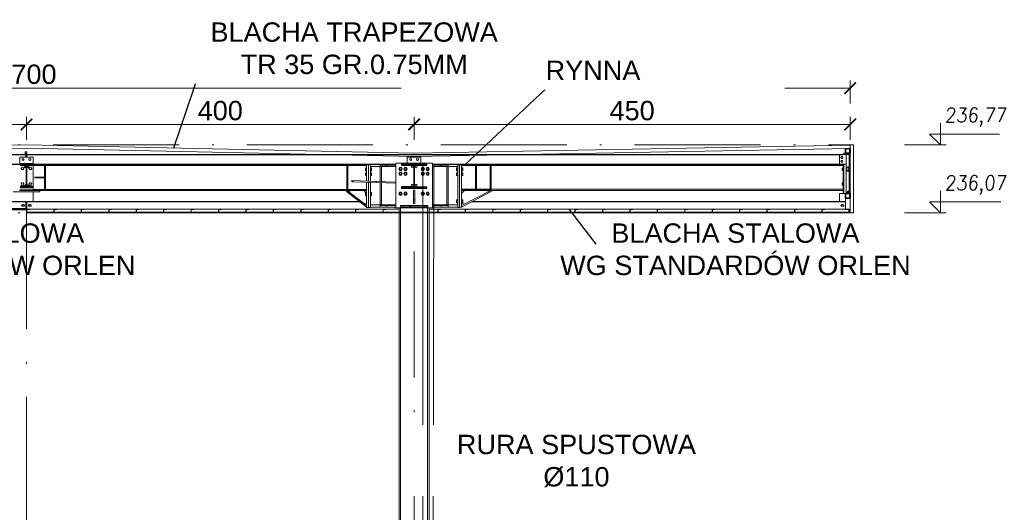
# Model space of a CAD drawing. Extents: x 256490 to 7565828, y -103950 to 5881792.
# Tile 86 of 99: x 267078 to 277238, y 10848 to 15935. Entities that reach past the tile are written whole.
import ezdxf

# ---------------------------------------------------------------- set-up
doc = ezdxf.new("R2010")
doc.units = 0
doc.header["$MEASUREMENT"] = 0
doc.linetypes.add('DASHDOT', pattern=[20, 13, -3.4, 0.2, -3.4])
for name, color, linetype in [('100_rzut_okna', 1, 'Continuous'), ('TB_CIENKA', 5, 'Continuous'), ('xxOś 2_rysunek_Widok ogólny_Dimension_', 7, 'Continuous')]:
    doc.layers.add(name, color=color, linetype=linetype)
for name, color, linetype, lineweight in [('BK_0.13', 4, 'Continuous', 9), ('BK_Opisy', 31, 'Continuous', 20), ('CZ-CI', 142, 'Continuous', 9), ('CZ-GR', 14, 'Continuous', 30), ('elementy wyposażenia', 95, 'Continuous', 15), ('linii', 7, 'Continuous', 15), ('LINII OPIS', 7, 'Continuous', 9), ('OSIE', 7, 'Continuous', 5)]:
    doc.layers.add(name, color=color, linetype=linetype, lineweight=lineweight)
doc.layers.add('wymiary', color=7, linetype='Continuous', lineweight=5, true_color=0x7f7f7f)
doc.styles.add('ARIAL', font='arial.ttf')
doc.styles.add('RBCS_dim1', font='simplex.shx', dxfattribs={"width": 0.9, "oblique": 5, "height": 3})
doc.dimstyles.new('mosstowy 1-100', dxfattribs={"dimscale": 20, "dimtxt": 10, "dimasz": 6, "dimexe": 4, "dimexo": 4, "dimgap": 2, "dimtad": 1, "dimdec": 0, "dimlfac": 0.1, "dimtxsty": 'ARIAL', "dimblk": 'ARCHTICK', "dimcen": 4, "dimclrd": 256, "dimclre": 256, "dimclrt": 7, "dimadec": 0, "dimazin": 0, "dimtfac": 1, "dimtdec": 0, "dimtmove": 1, "dimatfit": 3, "dimfxl": 8, "dimfxlon": 1, "dimlwd": -1, "dimlwe": 9, "dimarcsym": 0})

# ---------------------------------------------------------------- blocks, each defined once
blk = doc.blocks.new('_ArchTick')
at = {"layer": '100_rzut_okna', "color": 0, "linetype": 'Continuous', "const_width": 0.15}
blk.add_lwpolyline([(-0.5, -0.5), (0.5, 0.5)], dxfattribs=at)
blk = doc.blocks.new('*D579')
at = {"layer": 'Defpoints', "color": 0}
for p in [(267148, 14853), (263148, 14721), (267148, 12469)]:
    blk.add_point(p, dxfattribs=at)
at = {"layer": 'wymiary', "lineweight": 9}
for p, q in [((263148, 14801), (263148, 14933)), ((267148, 14693), (267148, 14933))]:
    blk.add_line(p, q, dxfattribs=at)
at = {"layer": 'wymiary'}
blk.add_line((263148, 14853), (267148, 14853), dxfattribs=at)
at = {"layer": 'wymiary', "xscale": 120, "yscale": 120, "zscale": 120, "rotation": 180}
blk.add_blockref('_ArchTick', (263148, 14853), dxfattribs=at)
at = {"layer": 'wymiary', "xscale": 120, "yscale": 120, "zscale": 120}
blk.add_blockref('_ArchTick', (267148, 14853), dxfattribs=at)
at = {"layer": 'wymiary', "color": 7, "insert": (265148, 14995), "char_height": 200, "attachment_point": 5, "style": 'ARIAL'}
blk.add_mtext('400', dxfattribs=at)
blk = doc.blocks.new('*D580')
at = {"layer": 'Defpoints', "color": 0}
for p in [(258648, 15228), (258648, 14777), (275648, 12221)]:
    blk.add_point(p, dxfattribs=at)
at = {"layer": 'wymiary', "lineweight": 9}
for p, q in [((258648, 15068), (258648, 15308)), ((275648, 15068), (275648, 15308))]:
    blk.add_line(p, q, dxfattribs=at)
at = {"layer": 'wymiary'}
blk.add_line((275648, 15228), (258648, 15228), dxfattribs=at)
at = {"layer": 'wymiary', "xscale": 120, "yscale": 120, "zscale": 120, "rotation": 180}
blk.add_blockref('_ArchTick', (258648, 15228), dxfattribs=at)
at = {"layer": 'wymiary', "xscale": 120, "yscale": 120, "zscale": 120}
blk.add_blockref('_ArchTick', (275648, 15228), dxfattribs=at)
at = {"layer": 'wymiary', "color": 7, "insert": (267148, 15370), "char_height": 200, "attachment_point": 5, "style": 'ARIAL'}
blk.add_mtext('1700', dxfattribs=at)
blk = doc.blocks.new('GFFGDFGDGFH')
at = {"layer": 'LINII OPIS'}
for points in [[(122987, 38779, 0), (122987, 38554, 0), (122875, 38667, 0), (122987, 38667, 0)], [(122987, 38779, 0), (122987, 38554, 0), (122875, 38667, 0), (122987, 38667, 0)], [(122941, 38667, 0), (123550, 38667, 0)], [(122941, 38667, 0), (123550, 38667, 0)], [(122987, 38667, 0), (123596, 38667, 0)], [(122987, 38667, 0), (123596, 38667, 0)], [(122616, 38554, 0), (123047, 38554, 0)], [(122616, 38554, 0), (123047, 38554, 0)], [(122987, 38079, 0), (122987, 37854, 0), (122875, 37967, 0), (122987, 37967, 0)], [(122987, 38079, 0), (122987, 37854, 0), (122875, 37967, 0), (122987, 37967, 0)], [(122987, 38079, 0), (122987, 37854, 0), (122875, 37967, 0), (122987, 37967, 0)], [(122987, 38079, 0), (122987, 37854, 0), (122875, 37967, 0), (122987, 37967, 0)], [(122987, 37967, 0), (123609, 37967, 0)], [(122987, 37967, 0), (123609, 37967, 0)], [(122987, 37967, 0), (123609, 37967, 0)], [(122987, 37967, 0), (123609, 37967, 0)], [(122616, 37854, 0), (123047, 37854, 0)]]:
    blk.add_polyline3d(points, dxfattribs=at)
at = {"layer": 'xxOś 2_rysunek_Widok ogólny_Dimension_', "color": 6, "char_height": 150, "attachment_point": 7, "style": 'RBCS_dim1'}
for s, insert in [('236,77', (123030, 38742)), ('236,07', (123030, 38042))]:
    blk.add_mtext(s, dxfattribs=dict(at, insert=insert))
blk = doc.blocks.new('GFGDFGFG')
at = {"layer": 'elementy wyposażenia', "color": 252, "true_color": 0x919191}
for p, q in [((263238, 10392), (263238, 6179)), ((263350, 10392), (263346, 6179)), ((263235, 6123), (263351, 6123)), ((263238, 6179), (263348, 6179)), ((263347, 5928), (263347, 5830)), ((263353, 5830), (263233, 5830)), ((263235, 5825), (263235, 5799)), ((263235, 5799), (263238, 5795)), ((263238, 5796), (263347, 5796)), ((263238, 5795), (263238, 5441)), ((263347, 5441), (263348, 5795)), ((263348, 5795), (263351, 5798)), ((263351, 5798), (263351, 5825)), ((263352, 5441), (263233, 5441)), ((263235, 5436), (263235, 5410)), ((263235, 5410), (263238, 5406)), ((263238, 5408), (263238, 5408)), ((263238, 5408), (263347, 5407)), ((263238, 5406), (263238, 5330)), ((263347, 5406), (263350, 5410)), ((263347, 5209), (263347, 5406)), ((263350, 5410), (263350, 5436)), ((263238, 5330), (263238, 5210)), ((263234, 5243), (263226, 5243)), ((263226, 5243), (263226, 5210)), ((263226, 5210), (263233, 5202)), ((263233, 5202), (263233, 5129)), ((263234, 5210), (263234, 5243)), ((263351, 5209), (263234, 5210)), ((263292, 5214), (263292, 5214)), ((263350, 5201), (263359, 5209)), ((263350, 5129), (263350, 5201)), ((263359, 5243), (263351, 5243)), ((263351, 5243), (263351, 5209)), ((263359, 5209), (263359, 5243))]:
    blk.add_line(p, q, dxfattribs=at)
at = {"layer": 'elementy wyposażenia', "color": 252, "true_color": 0x919191, "flags": 128}
for points in [[(263235, 6173), (263235, 6179), (263351, 6179), (263351, 6173)], [(263238, 6046), (263238, 6119), (263235, 6123), (263235, 6151)], [(263351, 6151), (263351, 6123), (263348, 6119), (263347, 6046)], [(263238, 5830), (263238, 5929)]]:
    blk.add_lwpolyline(points, dxfattribs=at)
at = {"layer": 'elementy wyposażenia', "color": 252, "true_color": 0x919191}
for centre, radius in [((263293, 5987), 80.3), ((263293, 5987), 75.3), ((263292, 5129), 58.5)]:
    blk.add_circle(centre, radius, dxfattribs=at)
for centre, radius, start, end in [((263262, 6162), 28.9, 157.7774, 202.0276), ((263324, 6162), 28.9, 337.7774, 22.0276), ((263244, 5831), 10.7, 188.553, 216.7222), ((263342, 5831), 10.7, 323.1182, 351.2874), ((263244, 5442), 10.7, 188.553, 216.7222), ((263342, 5442), 10.7, 323.1182, 351.2874)]:
    blk.add_arc(centre, radius, start, end, dxfattribs=at)
blk = doc.blocks.new('HGHFGHGH')
at = {"linetype": 'Continuous'}
h = blk.add_hatch(dxfattribs=at)
h.set_pattern_fill('', scale=35, style=0, pattern_type=0)
h.set_pattern_definition([(45, (305043.99, 9211.89), (-78.58, 78.58), [])])
h.paths.add_polyline_path([(305094, 9212), (305044, 9212), (305044, 9162), (305094, 9162)])
h.paths.add_polyline_path([(305047, 9165), (305047, 9209), (305091, 9209), (305091, 9165)])
h = blk.add_hatch(dxfattribs=at)
h.set_pattern_fill('', scale=35, style=0, pattern_type=0)
h.set_pattern_definition([(45, (305053.99, 9019.27), (-78.58, 78.58), [])])
h.paths.add_polyline_path([(305084, 9019), (305054, 9019), (305054, 8979), (305084, 8979)])
h.paths.add_polyline_path([(305057, 8983), (305057, 9015), (305081, 9015), (305081, 8983)])
h = blk.add_hatch(dxfattribs=at)
h.set_pattern_fill('', scale=35, style=0, pattern_type=0)
h.set_pattern_definition([(45, (300587.99, 8781.19), (-78.58, 78.58), [])])
h.paths.add_polyline_path([(300600, 8781), (300588, 8781), (300588, 8642), (300600, 8642)])
h = blk.add_hatch(dxfattribs=at)
h.set_pattern_fill('', scale=35, style=0, pattern_type=0)
h.set_pattern_definition([(45, (305043.99, 8747.89), (-78.58, 78.58), [])])
h.paths.add_polyline_path([(305094, 8748), (305044, 8748), (305044, 8698), (305094, 8698)])
h.paths.add_polyline_path([(305047, 8701), (305047, 8745), (305091, 8745), (305091, 8701)])
at = {"layer": 'CZ-CI', "linetype": 'Continuous'}
h = blk.add_hatch(dxfattribs=at)
h.set_pattern_fill('', color=256, scale=35, style=0, pattern_type=0)
h.set_pattern_definition([(45, (299964.23, 8878.15), (-78.58, 78.58), [])])
h.paths.add_polyline_path([(299967, 8874), (299964, 8878), (299958, 8880), (299951, 8878), (299949, 8874), (299951, 8870), (299958, 8868), (299964, 8870)])
h = blk.add_hatch(dxfattribs=at)
h.set_pattern_fill('', color=256, scale=35, style=0, pattern_type=0)
h.set_pattern_definition([(45, (300453.99, 8623.52), (-78.577, 78.577), [])])
h.paths.add_polyline_path([(300734, 8624), (300454, 8624), (300454, 8609), (300734, 8609)])
for p, q in [((292801, 9150), (296589, 9150)), ((296589, 9147), (292801, 9147)), ((296580, 9174), (296579, 9172)), ((296579, 9155), (296579, 9172)), ((296579, 9172), (296579, 9172)), ((296579, 9155), (296579, 9155)), ((296579, 9155), (296582, 9155)), ((296582, 9175), (296580, 9174)), ((296582, 9175), (296582, 9175)), ((296582, 9175), (296595, 9175)), ((296582, 9172), (296582, 9155)), ((296582, 9172), (296582, 9172)), ((296582, 9172), (296582, 9172)), ((296595, 9172), (296582, 9172)), ((296582, 9172), (296582, 9172)), ((296582, 9172), (296582, 9172)), ((296582, 9155), (296582, 9155)), ((296589, 9150), (296589, 9155)), ((296589, 9155), (296589, 9155)), ((296589, 9155), (296592, 9155)), ((296589, 9150), (296589, 9147)), ((296589, 9123), (296589, 9147)), ((296589, 9147), (296589, 9147)), ((296592, 9155), (296592, 9123)), ((296592, 9155), (296592, 9155)), ((296595, 9175), (296595, 9175)), ((296598, 9174), (296595, 9175)), ((296595, 9172), (296595, 9172)), ((296595, 9172), (296596, 9172)), ((296596, 9172), (296596, 9172)), ((296596, 9172), (296596, 9123)), ((296596, 9172), (296596, 9172)), ((296599, 9172), (296598, 9174)), ((296599, 9172), (296599, 9172)), ((296599, 9172), (296599, 9150)), ((296599, 9147), (296599, 9150)), ((296599, 9150), (296599, 9150)), ((296599, 9150), (300386, 9150)), ((296599, 9150), (300386, 9150)), ((296599, 9123), (296599, 9147)), ((300386, 9147), (296599, 9147)), ((296599, 9147), (296599, 9147)), ((300386, 9150), (300386, 9147)), ((300386, 9150), (300386, 9150)), ((300386, 9150), (300386, 9150)), ((300386, 9150), (305024, 9150)), ((300386, 9147), (300386, 9150)), ((300386, 9147), (300386, 9147)), ((305024, 9147), (300386, 9147)), ((300386, 9147), (300386, 9147)), ((304984, 9048), (304984, 9147)), ((305024, 9150), (305024, 9155)), ((305024, 9155), (305024, 9155)), ((305024, 9155), (305027, 9155)), ((305024, 9147), (305024, 9150)), ((305024, 9150), (305024, 9150)), ((305024, 9148), (305054, 9148)), ((305024, 9147), (305024, 9147)), ((305027, 9155), (305027, 9148)), ((305027, 9155), (305027, 9155)), ((305027, 9149), (305029, 9149)), ((305029, 9162), (305044, 9162)), ((305029, 9148), (305029, 9162)), ((305054, 9148), (305054, 9162)), ((305054, 9019), (305054, 9162)), ((305063, 9153), (305064, 9154)), ((305063, 9152), (305063, 9153)), ((305063, 9150), (305063, 9152)), ((305064, 9149), (305063, 9150)), ((305064, 9154), (305065, 9155)), ((305065, 9148), (305064, 9149)), ((305065, 9155), (305067, 9156)), ((305067, 9148), (305065, 9148)), ((305067, 9156), (305069, 9156)), ((305069, 9148), (305067, 9148)), ((305069, 9156), (305071, 9156)), ((305071, 9148), (305069, 9148)), ((305071, 9156), (305073, 9155)), ((305073, 9148), (305071, 9148)), ((305073, 9155), (305074, 9154)), ((305074, 9149), (305073, 9148)), ((305074, 9154), (305075, 9153)), ((305075, 9150), (305074, 9149)), ((305075, 9153), (305075, 9152)), ((305075, 9152), (305075, 9150)), ((305084, 9019), (305084, 9162)), ((305094, 8748), (305094, 9162)), ((292784, 9048), (296534, 9048)), ((292784, 9047), (296534, 9047)), ((296524, 9055), (296524, 9123)), ((296524, 9123), (296664, 9123)), ((296524, 9049), (296524, 9055)), ((296524, 9055), (296664, 9055)), ((296524, 9048), (296524, 9049)), ((296524, 9049), (296534, 9049)), ((296524, 9048), (296534, 9048)), ((296524, 9047), (296534, 9047)), ((296526, 9047), (296526, 9047)), ((296526, 9047), (296526, 9047)), ((296550, 9104), (296559, 9109)), ((296550, 9093), (296550, 9104)), ((296550, 9093), (296559, 9088)), ((296550, 9093), (296550, 9093)), ((296559, 9088), (296550, 9093)), ((296559, 9109), (296568, 9104)), ((296559, 9088), (296568, 9093)), ((296568, 9093), (296559, 9088)), ((296559, 9088), (296559, 9088)), ((296568, 9104), (296568, 9093)), ((296568, 9093), (296568, 9093)), ((296592, 9124), (296596, 9124)), ((296592, 9124), (296596, 9124)), ((296620, 9104), (296629, 9109)), ((296620, 9093), (296620, 9104)), ((296629, 9088), (296620, 9093)), ((296620, 9093), (296620, 9093)), ((296629, 9088), (296620, 9093)), ((296629, 9109), (296638, 9104)), ((296629, 9088), (296638, 9093)), ((296638, 9093), (296629, 9088)), ((296629, 9088), (296629, 9088)), ((296638, 9104), (296638, 9093)), ((296638, 9093), (296638, 9093)), ((296654, 9049), (296664, 9049)), ((296654, 9048), (300404, 9048)), ((296654, 9048), (296664, 9048)), ((296654, 9047), (300404, 9047)), ((296654, 9047), (296664, 9047)), ((296661, 9047), (296661, 9047)), ((296661, 9047), (296661, 9047)), ((296664, 9123), (296664, 9055)), ((296664, 9055), (296664, 9049)), ((296664, 9049), (296664, 9048)), ((296664, 9047), (300104, 9047)), ((296664, 8785), (296664, 9047)), ((296689, 9047), (296704, 9047)), ((300104, 9042), (300104, 9047)), ((300144, 9042), (300144, 9047)), ((300144, 9047), (300244, 9047)), ((300404, 9047), (300244, 9047)), ((300244, 9047), (300244, 9032)), ((300314, 9032), (300314, 9047)), ((300394, 9047), (300394, 9047)), ((300404, 9061), (300784, 9061)), ((300404, 9061), (300404, 9061)), ((300404, 8599), (300404, 9061)), ((300404, 9061), (300784, 9061)), ((300524, 9061), (300524, 9123)), ((300524, 9123), (300664, 9123)), ((300550, 9104), (300559, 9109)), ((300550, 9093), (300550, 9104)), ((300550, 9093), (300559, 9088)), ((300550, 9093), (300550, 9093)), ((300559, 9088), (300550, 9093)), ((300559, 9109), (300568, 9104)), ((300559, 9088), (300568, 9093)), ((300568, 9093), (300559, 9088)), ((300559, 9088), (300559, 9088)), ((300568, 9104), (300568, 9093)), ((300568, 9093), (300568, 9093)), ((300620, 9104), (300629, 9109)), ((300620, 9093), (300620, 9104)), ((300620, 9093), (300629, 9088)), ((300620, 9093), (300620, 9093)), ((300629, 9088), (300620, 9093)), ((300629, 9109), (300638, 9104)), ((300629, 9088), (300638, 9093)), ((300638, 9093), (300629, 9088)), ((300629, 9088), (300629, 9088)), ((300638, 9104), (300638, 9093)), ((300638, 9093), (300638, 9093)), ((300664, 9123), (300664, 9061)), ((300784, 9061), (300784, 9061)), ((300784, 8599), (300784, 9061)), ((300784, 9048), (304984, 9048)), ((300784, 9047), (305034, 9047)), ((300784, 9047), (300944, 9047)), ((300794, 9047), (300794, 9047)), ((300794, 9047), (300794, 9047)), ((300874, 9032), (300874, 9047)), ((300944, 9047), (301044, 9047)), ((300944, 9032), (300944, 9047)), ((301044, 9047), (301044, 8607)), ((301384, 9047), (301084, 9047)), ((301084, 9047), (301084, 9035)), ((301344, 9035), (301344, 9047)), ((301384, 9047), (305021, 9047)), ((301384, 9035), (301384, 9047)), ((305054, 9048), (304984, 9048)), ((304984, 9048), (304984, 9048)), ((304984, 9048), (305054, 9048)), ((305004, 9127), (304999, 9118)), ((304999, 9118), (305004, 9109)), ((304999, 9118), (304999, 9118)), ((304999, 9118), (305004, 9109)), ((304999, 9118), (304999, 9118)), ((305004, 9087), (304999, 9078)), ((304999, 9078), (305004, 9069)), ((304999, 9078), (304999, 9078)), ((304999, 9078), (305004, 9069)), ((304999, 9078), (304999, 9078)), ((305014, 9127), (305004, 9127)), ((305004, 9109), (305014, 9109)), ((305004, 9109), (305004, 9109)), ((305004, 9109), (305014, 9109)), ((305014, 9087), (305004, 9087)), ((305004, 9069), (305014, 9069)), ((305004, 9069), (305004, 9069)), ((305004, 9069), (305014, 9069)), ((305014, 9127), (305019, 9118)), ((305019, 9118), (305014, 9109)), ((305014, 9109), (305019, 9118)), ((305014, 9109), (305014, 9109)), ((305014, 9087), (305019, 9078)), ((305019, 9078), (305014, 9069)), ((305014, 9069), (305019, 9078)), ((305014, 9069), (305014, 9069)), ((305019, 9118), (305019, 9118)), ((305019, 9118), (305019, 9118)), ((305019, 9078), (305019, 9078)), ((305019, 9078), (305019, 9078)), ((305021, 9034), (305021, 9047)), ((305021, 8757), (305021, 9047)), ((305021, 9047), (305029, 9047)), ((305029, 9047), (305029, 9047)), ((305029, 8757), (305029, 9047)), ((305034, 9047), (305034, 9048)), ((305054, 8840), (305054, 9048)), ((296534, 9035), (296534, 9041)), ((296534, 9035), (296591, 9035)), ((296540, 9005), (296547, 9017)), ((296547, 8993), (296540, 9005)), ((296547, 9017), (296561, 9017)), ((296561, 8993), (296547, 8993)), ((296561, 9017), (296568, 9005)), ((296568, 9005), (296561, 8993)), ((296597, 9035), (296654, 9035)), ((296620, 9005), (296627, 9017)), ((296627, 8993), (296620, 9005)), ((296627, 9017), (296641, 9017)), ((296641, 8993), (296627, 8993)), ((296641, 9017), (296648, 9005)), ((296648, 9005), (296641, 8993)), ((296654, 9035), (296654, 9041)), ((296664, 9037), (300104, 9037)), ((296779, 9035), (296789, 9035)), ((296779, 8916), (296779, 9035)), ((296789, 9035), (296789, 8789)), ((299899, 9035), (299899, 8789)), ((299899, 9035), (299909, 9035)), ((299909, 9035), (299909, 8789)), ((300091, 9011), (300104, 9011)), ((300091, 9011), (300091, 8981)), ((300091, 8996), (300104, 8996)), ((300091, 8981), (300104, 8981)), ((300091, 8961), (300104, 8961)), ((300091, 8961), (300091, 8931)), ((300091, 8946), (300104, 8946)), ((300104, 8875), (300104, 9042)), ((300104, 9042), (300124, 9042)), ((300124, 8874), (300124, 9042)), ((300124, 9042), (300144, 9042)), ((300124, 8874), (300124, 9042)), ((300144, 8874), (300144, 9042)), ((300144, 9026), (300404, 9026)), ((300144, 9011), (300156, 9011)), ((300144, 8996), (300156, 8996)), ((300156, 8981), (300144, 8981)), ((300144, 8961), (300156, 8961)), ((300144, 8946), (300156, 8946)), ((300156, 9011), (300156, 8981)), ((300156, 8961), (300156, 8931)), ((300244, 9032), (300404, 9032)), ((300244, 9025), (300256, 9025)), ((300244, 8870), (300244, 9025)), ((300256, 8870), (300256, 9025)), ((300445, 9015), (300437, 9000)), ((300437, 9000), (300445, 8985)), ((300445, 8965), (300437, 8950)), ((300437, 8950), (300445, 8935)), ((300463, 9015), (300445, 9015)), ((300445, 8985), (300463, 8985)), ((300463, 8965), (300445, 8965)), ((300471, 9000), (300463, 9015)), ((300463, 8985), (300471, 9000)), ((300471, 8950), (300463, 8965)), ((300463, 8935), (300471, 8950)), ((300495, 9015), (300487, 9000)), ((300487, 9000), (300495, 8985)), ((300495, 8965), (300487, 8950)), ((300487, 8950), (300495, 8935)), ((300513, 9015), (300495, 9015)), ((300495, 8985), (300513, 8985)), ((300513, 8965), (300495, 8965)), ((300521, 9000), (300513, 9015)), ((300513, 8985), (300521, 9000)), ((300521, 8950), (300513, 8965)), ((300513, 8935), (300521, 8950)), ((300675, 9015), (300667, 9000)), ((300667, 9000), (300675, 8985)), ((300675, 8965), (300667, 8950)), ((300667, 8950), (300675, 8935)), ((300693, 9015), (300675, 9015)), ((300675, 8985), (300693, 8985)), ((300693, 8965), (300675, 8965)), ((300701, 9000), (300693, 9015)), ((300693, 8985), (300701, 9000)), ((300701, 8950), (300693, 8965)), ((300693, 8935), (300701, 8950)), ((300725, 9015), (300717, 9000)), ((300717, 9000), (300725, 8985)), ((300725, 8965), (300717, 8950)), ((300717, 8950), (300725, 8935)), ((300743, 9015), (300725, 9015)), ((300725, 8985), (300743, 8985)), ((300743, 8965), (300725, 8965)), ((300751, 9000), (300743, 9015)), ((300743, 8985), (300751, 9000)), ((300751, 8950), (300743, 8965)), ((300743, 8935), (300751, 8950)), ((300784, 9032), (300944, 9032)), ((300784, 9026), (301044, 9026)), ((300944, 9025), (300932, 9025)), ((300932, 9025), (300932, 8629)), ((300944, 9025), (300944, 8629)), ((301032, 9011), (301032, 8981)), ((301032, 9011), (301044, 9011)), ((301032, 8996), (301044, 8996)), ((301032, 8981), (301044, 8981)), ((301032, 8961), (301032, 8931)), ((301032, 8961), (301044, 8961)), ((301032, 8946), (301044, 8946)), ((301064, 9042), (301044, 9042)), ((301044, 8602), (301044, 9042)), ((301064, 8602), (301064, 9042)), ((301064, 8604), (301064, 9042)), ((301064, 9042), (301084, 9042)), ((301084, 8604), (301084, 9042)), ((301084, 9035), (301384, 9035)), ((301084, 9034), (305021, 9034)), ((301084, 9011), (301097, 9011)), ((301084, 8996), (301097, 8996)), ((301084, 8981), (301097, 8981)), ((301084, 8961), (301097, 8961)), ((301084, 8946), (301097, 8946)), ((301097, 9011), (301097, 8981)), ((301097, 8961), (301097, 8931)), ((301239, 9032), (301229, 9032)), ((301229, 9032), (301229, 8792)), ((301239, 9032), (301239, 8792)), ((301379, 9032), (301379, 8792)), ((301379, 9032), (301389, 9032)), ((301389, 9032), (301389, 8792)), ((305011, 9007), (305021, 9007)), ((305011, 9007), (305011, 8983)), ((305011, 8995), (305021, 8995)), ((305011, 8983), (305021, 8983)), ((305054, 8748), (305054, 8979)), ((305084, 8748), (305084, 8979)), ((296540, 8845), (296547, 8857)), ((296547, 8833), (296540, 8845)), ((296547, 8857), (296561, 8857)), ((296561, 8857), (296568, 8845)), ((296568, 8845), (296561, 8833)), ((296620, 8845), (296627, 8857)), ((296627, 8833), (296620, 8845)), ((296627, 8857), (296641, 8857)), ((296641, 8857), (296648, 8845)), ((296648, 8845), (296641, 8833)), ((296679, 8916), (296779, 8916)), ((296679, 8916), (296679, 8908)), ((296779, 8908), (296679, 8908)), ((296704, 8908), (296704, 8916)), ((296754, 8908), (296754, 8916)), ((296779, 8908), (296779, 8916)), ((296779, 8916), (296779, 8916)), ((296779, 8908), (296779, 8908)), ((296779, 8789), (296779, 8908)), ((299951, 8878), (299949, 8874)), ((299949, 8874), (299951, 8870)), ((299958, 8880), (299951, 8878)), ((299951, 8870), (299958, 8868)), ((299958, 8880), (300202, 8872)), ((299964, 8878), (299958, 8880)), ((299958, 8868), (299964, 8870)), ((299958, 8868), (300201, 8860)), ((299967, 8874), (299964, 8878)), ((299964, 8870), (299967, 8874)), ((300091, 8931), (300104, 8931)), ((300104, 8602), (300104, 8863)), ((300124, 8602), (300124, 8862)), ((300124, 8602), (300124, 8862)), ((300156, 8931), (300144, 8931)), ((300144, 8602), (300144, 8862)), ((300201, 8860), (300204, 8861)), ((300201, 8860), (300204, 8861)), ((300201, 8860), (300404, 8853)), ((300202, 8872), (300404, 8865)), ((300202, 8872), (300204, 8870)), ((300202, 8872), (300204, 8870)), ((300206, 8866), (300204, 8870)), ((300204, 8870), (300206, 8866)), ((300204, 8861), (300206, 8866)), ((300206, 8866), (300204, 8861)), ((300244, 8629), (300244, 8858)), ((300256, 8629), (300256, 8858)), ((300445, 8935), (300463, 8935)), ((300495, 8935), (300513, 8935)), ((300675, 8935), (300693, 8935)), ((300725, 8935), (300743, 8935)), ((301032, 8931), (301044, 8931)), ((301084, 8931), (301097, 8931)), ((305011, 8857), (305021, 8857)), ((305011, 8833), (305011, 8857)), ((305011, 8845), (305021, 8845)), ((305054, 8840), (305054, 8840)), ((296456, 8765), (296731, 8765)), ((296524, 8785), (296524, 8777)), ((296524, 8785), (296664, 8785)), ((296524, 8777), (296664, 8777)), ((296534, 8805), (296534, 8811)), ((296654, 8805), (296534, 8805)), ((296561, 8833), (296547, 8833)), ((296641, 8833), (296627, 8833)), ((296654, 8811), (296654, 8805)), ((296664, 8787), (300104, 8787)), ((296664, 8777), (296664, 8785)), ((296664, 8777), (300104, 8777)), ((296664, 8663), (296664, 8765)), ((296731, 8765), (296731, 8777)), ((296789, 8789), (296779, 8789)), ((299897, 8768), (299904, 8777)), ((300097, 8612), (299897, 8768)), ((299899, 8789), (299909, 8789)), ((300104, 8621), (299904, 8777)), ((299928, 8759), (299934, 8777)), ((300104, 8747), (300074, 8777)), ((300091, 8756), (300104, 8756)), ((300091, 8756), (300091, 8726)), ((300091, 8741), (300104, 8741)), ((300144, 8756), (300156, 8756)), ((300156, 8741), (300144, 8741)), ((300156, 8756), (300156, 8726)), ((300445, 8760), (300437, 8745)), ((300437, 8745), (300445, 8730)), ((300463, 8760), (300445, 8760)), ((300471, 8745), (300463, 8760)), ((300463, 8730), (300471, 8745)), ((300495, 8760), (300487, 8745)), ((300487, 8745), (300495, 8730)), ((300513, 8760), (300495, 8760)), ((300521, 8745), (300513, 8760)), ((300513, 8730), (300521, 8745)), ((300600, 8781), (300588, 8781)), ((300588, 8781), (300588, 8642)), ((300600, 8642), (300600, 8781)), ((300675, 8760), (300667, 8745)), ((300667, 8745), (300675, 8730)), ((300693, 8760), (300675, 8760)), ((300701, 8745), (300693, 8760)), ((300693, 8730), (300701, 8745)), ((300725, 8760), (300717, 8745)), ((300717, 8745), (300725, 8730)), ((300743, 8760), (300725, 8760)), ((300751, 8745), (300743, 8760)), ((300743, 8730), (300751, 8745)), ((301084, 8790), (305021, 8790)), ((301384, 8789), (301084, 8789)), ((301084, 8789), (301084, 8777)), ((301084, 8621), (301384, 8777)), ((301084, 8747), (301114, 8777)), ((301084, 8777), (301384, 8777)), ((301090, 8610), (301389, 8766)), ((301239, 8792), (301229, 8792)), ((301344, 8777), (301344, 8789)), ((301357, 8763), (301354, 8777)), ((301379, 8792), (301389, 8792)), ((301384, 8777), (301384, 8789)), ((305021, 8777), (301384, 8777)), ((301384, 8777), (301389, 8766)), ((304984, 8663), (304984, 8748)), ((304984, 8748), (305029, 8748)), ((305011, 8833), (305021, 8833)), ((305021, 8790), (305021, 8777)), ((305021, 8757), (305029, 8757)), ((305029, 8748), (305029, 8757)), ((305029, 8748), (305044, 8748)), ((293153, 8660), (296589, 8660)), ((293157, 8663), (296589, 8663)), ((296589, 8663), (296589, 8583)), ((296599, 8663), (300031, 8663)), ((296599, 8663), (296599, 8583)), ((296599, 8660), (300035, 8660)), ((300080, 8640), (300104, 8651)), ((300091, 8726), (300104, 8726)), ((300156, 8726), (300144, 8726)), ((300445, 8730), (300463, 8730)), ((300495, 8730), (300513, 8730)), ((300588, 8642), (300600, 8642)), ((300675, 8730), (300693, 8730)), ((300725, 8730), (300743, 8730)), ((301032, 8681), (301032, 8651)), ((301044, 8681), (301032, 8681)), ((301032, 8666), (301044, 8666)), ((301032, 8651), (301044, 8651)), ((301044, 8663), (301044, 8663)), ((301044, 8660), (301044, 8660)), ((301084, 8681), (301097, 8681)), ((301084, 8666), (301097, 8666)), ((301084, 8651), (301111, 8635)), ((301084, 8651), (301097, 8651)), ((301097, 8681), (301097, 8651)), ((301185, 8660), (305044, 8660)), ((301190, 8663), (305044, 8663)), ((305044, 8663), (305044, 8698)), ((305044, 8663), (305044, 8583)), ((292749, 8586), (296589, 8586)), ((296589, 8583), (296341, 8583)), ((296544, 8623), (296545, 8626)), ((296545, 8620), (296544, 8623)), ((296545, 8626), (296546, 8628)), ((296546, 8618), (296545, 8620)), ((296546, 8628), (296548, 8629)), ((296548, 8616), (296546, 8618)), ((296548, 8629), (296551, 8630)), ((296551, 8616), (296548, 8616)), ((296554, 8632), (296549, 8623)), ((296549, 8623), (296554, 8614)), ((296551, 8630), (296553, 8630)), ((296553, 8616), (296551, 8616)), ((296564, 8632), (296554, 8632)), ((296554, 8614), (296564, 8614)), ((296569, 8623), (296564, 8632)), ((296564, 8614), (296569, 8623)), ((296565, 8630), (296567, 8630)), ((296565, 8616), (296567, 8616)), ((296567, 8630), (296570, 8629)), ((296570, 8616), (296567, 8616)), ((296570, 8629), (296572, 8628)), ((296572, 8618), (296570, 8616)), ((296572, 8628), (296573, 8626)), ((296573, 8620), (296572, 8618)), ((296573, 8626), (296574, 8623)), ((296574, 8623), (296573, 8620)), ((296589, 8593), (296599, 8593)), ((296594, 8583), (296594, 8553)), ((296624, 8583), (296594, 8583)), ((296594, 8553), (296597, 8553)), ((296597, 8553), (296597, 8580)), ((296597, 8580), (296624, 8580)), ((296599, 8586), (300439, 8586)), ((296614, 8623), (296615, 8626)), ((296615, 8620), (296614, 8623)), ((296615, 8626), (296616, 8628)), ((296616, 8618), (296615, 8620)), ((296616, 8628), (296618, 8629)), ((296618, 8616), (296616, 8618)), ((296618, 8629), (296621, 8630)), ((296621, 8616), (296618, 8616)), ((296624, 8632), (296619, 8623)), ((296619, 8623), (296624, 8614)), ((296621, 8630), (296623, 8630)), ((296623, 8616), (296621, 8616)), ((296634, 8632), (296624, 8632)), ((296624, 8614), (296634, 8614)), ((296624, 8583), (296877, 8583)), ((296624, 8580), (296624, 8583)), ((296639, 8623), (296634, 8632)), ((296634, 8614), (296639, 8623)), ((296635, 8630), (296637, 8630)), ((296635, 8616), (296637, 8616)), ((296637, 8630), (296640, 8629)), ((296640, 8616), (296637, 8616)), ((296640, 8629), (296642, 8628)), ((296642, 8618), (296640, 8616)), ((296642, 8628), (296643, 8626)), ((296643, 8620), (296642, 8618)), ((296643, 8626), (296644, 8623)), ((296644, 8623), (296643, 8620)), ((296877, 8583), (296877, 8553)), ((296907, 8583), (296877, 8583)), ((296877, 8553), (296880, 8553)), ((296880, 8553), (296880, 8580)), ((296880, 8580), (296907, 8580)), ((296907, 8583), (297160, 8583)), ((296907, 8580), (296907, 8583)), ((297160, 8583), (297160, 8553)), ((297190, 8583), (297160, 8583)), ((297160, 8553), (297163, 8553)), ((297163, 8553), (297163, 8580)), ((297163, 8580), (297190, 8580)), ((297190, 8583), (297443, 8583)), ((297190, 8580), (297190, 8583)), ((297443, 8583), (297443, 8553)), ((297473, 8583), (297443, 8583)), ((297443, 8553), (297446, 8553)), ((297446, 8553), (297446, 8580)), ((297446, 8580), (297473, 8580)), ((297473, 8583), (297726, 8583)), ((297473, 8580), (297473, 8583)), ((297726, 8583), (297726, 8553)), ((297756, 8583), (297726, 8583)), ((297726, 8553), (297729, 8553)), ((297729, 8553), (297729, 8580)), ((297729, 8580), (297756, 8580)), ((297756, 8580), (297756, 8583)), ((297756, 8583), (298009, 8583)), ((298009, 8583), (298009, 8553)), ((298039, 8583), (298009, 8583)), ((298009, 8553), (298012, 8553)), ((298012, 8553), (298012, 8580)), ((298012, 8580), (298039, 8580)), ((298039, 8580), (298039, 8583)), ((298039, 8583), (298292, 8583)), ((298292, 8583), (298292, 8553)), ((298322, 8583), (298292, 8583)), ((298292, 8553), (298295, 8553)), ((298295, 8553), (298295, 8580)), ((298295, 8580), (298322, 8580)), ((298322, 8583), (298575, 8583)), ((298322, 8580), (298322, 8583)), ((298575, 8583), (298575, 8553)), ((298605, 8583), (298575, 8583)), ((298575, 8553), (298578, 8553)), ((298578, 8553), (298578, 8580)), ((298578, 8580), (298605, 8580)), ((298605, 8583), (298858, 8583)), ((298605, 8580), (298605, 8583)), ((298858, 8583), (298858, 8553)), ((298888, 8583), (298858, 8583)), ((298858, 8553), (298861, 8553)), ((298861, 8553), (298861, 8580)), ((298861, 8580), (298888, 8580)), ((298888, 8583), (299141, 8583)), ((298888, 8580), (298888, 8583)), ((299141, 8583), (299141, 8553)), ((299171, 8583), (299141, 8583)), ((299141, 8553), (299144, 8553)), ((299144, 8553), (299144, 8580)), ((299144, 8580), (299171, 8580)), ((299171, 8580), (299171, 8583)), ((299171, 8583), (299424, 8583)), ((299424, 8583), (299424, 8553)), ((299454, 8583), (299424, 8583)), ((299424, 8553), (299427, 8553)), ((299427, 8553), (299427, 8580)), ((299427, 8580), (299454, 8580)), ((299454, 8583), (299707, 8583)), ((299454, 8580), (299454, 8583)), ((299707, 8583), (299707, 8553)), ((299737, 8583), (299707, 8583)), ((299707, 8553), (299710, 8553)), ((299710, 8553), (299710, 8580)), ((299710, 8580), (299737, 8580)), ((299737, 8583), (299990, 8583)), ((299737, 8580), (299737, 8583)), ((299990, 8583), (299990, 8553)), ((300020, 8583), (299990, 8583)), ((299990, 8553), (299993, 8553)), ((299993, 8553), (299993, 8580)), ((299993, 8580), (300020, 8580)), ((300020, 8583), (300273, 8583)), ((300020, 8580), (300020, 8583)), ((300097, 8612), (300104, 8621)), ((300104, 8602), (300124, 8602)), ((300124, 8602), (300144, 8602)), ((300144, 8628), (300404, 8628)), ((300144, 8607), (300244, 8607)), ((300244, 8629), (300256, 8629)), ((300404, 8622), (300244, 8622)), ((300244, 8622), (300244, 8607)), ((300244, 8607), (300404, 8607)), ((300273, 8583), (300273, 8553)), ((300303, 8583), (300273, 8583)), ((300273, 8553), (300276, 8553)), ((300276, 8553), (300276, 8580)), ((300276, 8580), (300303, 8580)), ((300303, 8583), (300439, 8583)), ((300303, 8580), (300303, 8583)), ((300314, 8607), (300314, 8622)), ((300394, 8597), (300394, 8607)), ((300394, 8597), (300404, 8597)), ((300404, 8597), (300404, 8599)), ((300404, 8599), (300784, 8599)), ((300404, 8597), (300784, 8597)), ((300439, 3673), (300439, 8597)), ((300454, 8609), (300454, 8624)), ((300454, 8624), (300734, 8624)), ((300454, 8609), (300454, 8607)), ((300454, 8609), (300734, 8609)), ((300454, 8607), (300734, 8607)), ((300454, 3673), (300454, 8597)), ((300733, 3673), (300733, 8597)), ((300734, 8609), (300734, 8624)), ((300734, 8607), (300734, 8609)), ((300749, 3673), (300749, 8597)), ((300749, 8586), (305044, 8586)), ((300749, 8583), (300839, 8583)), ((300784, 8628), (301044, 8628)), ((300784, 8622), (300944, 8622)), ((300784, 8607), (300944, 8607)), ((300784, 8597), (300784, 8599)), ((300784, 8597), (300794, 8597)), ((300794, 8597), (300794, 8607)), ((300794, 8599), (300794, 8607)), ((300839, 8583), (300839, 8553)), ((300869, 8583), (300839, 8583)), ((300839, 8553), (300842, 8553)), ((300842, 8553), (300842, 8580)), ((300842, 8580), (300869, 8580)), ((300869, 8580), (300869, 8583)), ((300869, 8583), (301122, 8583)), ((300874, 8607), (300874, 8622)), ((300944, 8629), (300932, 8629)), ((300944, 8607), (300944, 8622)), ((300944, 8607), (301044, 8607)), ((301064, 8602), (301044, 8602)), ((301064, 8604), (301084, 8604)), ((301084, 8621), (301090, 8610)), ((301122, 8583), (301122, 8553)), ((301152, 8583), (301122, 8583)), ((301122, 8553), (301125, 8553)), ((301125, 8553), (301125, 8580)), ((301125, 8580), (301152, 8580)), ((301152, 8583), (301405, 8583)), ((301152, 8580), (301152, 8583)), ((301405, 8583), (301405, 8553)), ((301435, 8583), (301405, 8583)), ((301405, 8553), (301408, 8553)), ((301408, 8553), (301408, 8580)), ((301408, 8580), (301435, 8580)), ((301435, 8583), (301688, 8583)), ((301435, 8580), (301435, 8583)), ((301688, 8583), (301688, 8553)), ((301718, 8583), (301688, 8583)), ((301688, 8553), (301691, 8553)), ((301691, 8553), (301691, 8580)), ((301691, 8580), (301718, 8580)), ((301718, 8583), (301971, 8583)), ((301718, 8580), (301718, 8583)), ((301971, 8583), (301971, 8553)), ((302001, 8583), (301971, 8583)), ((301971, 8553), (301974, 8553)), ((301974, 8553), (301974, 8580)), ((301974, 8580), (302001, 8580)), ((302001, 8583), (302254, 8583)), ((302001, 8580), (302001, 8583)), ((302254, 8583), (302254, 8553)), ((302284, 8583), (302254, 8583)), ((302254, 8553), (302257, 8553)), ((302257, 8553), (302257, 8580)), ((302257, 8580), (302284, 8580)), ((302284, 8583), (302537, 8583)), ((302284, 8580), (302284, 8583)), ((302537, 8583), (302537, 8553)), ((302567, 8583), (302537, 8583)), ((302537, 8553), (302540, 8553)), ((302540, 8553), (302540, 8580)), ((302540, 8580), (302567, 8580)), ((302567, 8580), (302567, 8583)), ((302567, 8583), (302820, 8583)), ((302820, 8583), (302820, 8553)), ((302850, 8583), (302820, 8583)), ((302820, 8553), (302823, 8553)), ((302823, 8553), (302823, 8580)), ((302823, 8580), (302850, 8580)), ((302850, 8583), (303103, 8583)), ((302850, 8580), (302850, 8583)), ((303103, 8583), (303103, 8553)), ((303133, 8583), (303103, 8583)), ((303103, 8553), (303106, 8553)), ((303106, 8553), (303106, 8580)), ((303106, 8580), (303133, 8580)), ((303133, 8583), (303386, 8583)), ((303133, 8580), (303133, 8583)), ((303386, 8583), (303386, 8553)), ((303416, 8583), (303386, 8583)), ((303386, 8553), (303389, 8553)), ((303389, 8553), (303389, 8580)), ((303389, 8580), (303416, 8580)), ((303416, 8583), (303669, 8583)), ((303416, 8580), (303416, 8583)), ((303669, 8583), (303669, 8553)), ((303699, 8583), (303669, 8583)), ((303669, 8553), (303672, 8553)), ((303672, 8553), (303672, 8580)), ((303672, 8580), (303699, 8580)), ((303699, 8583), (303952, 8583)), ((303699, 8580), (303699, 8583)), ((303952, 8583), (303952, 8553)), ((303982, 8583), (303952, 8583)), ((303952, 8553), (303955, 8553)), ((303955, 8553), (303955, 8580)), ((303955, 8580), (303982, 8580)), ((303982, 8583), (304235, 8583)), ((303982, 8580), (303982, 8583)), ((304235, 8583), (304235, 8553)), ((304265, 8583), (304235, 8583)), ((304235, 8553), (304238, 8553)), ((304238, 8553), (304238, 8580)), ((304238, 8580), (304265, 8580)), ((304265, 8583), (304518, 8583)), ((304265, 8580), (304265, 8583)), ((304518, 8583), (304518, 8553)), ((304548, 8583), (304518, 8583)), ((304518, 8553), (304521, 8553)), ((304521, 8553), (304521, 8580)), ((304521, 8580), (304548, 8580)), ((304548, 8583), (304801, 8583)), ((304548, 8580), (304548, 8583)), ((304801, 8583), (304801, 8553)), ((304831, 8583), (304801, 8583)), ((304801, 8553), (304804, 8553)), ((304804, 8553), (304804, 8580)), ((304804, 8580), (304831, 8580)), ((305034, 8583), (304831, 8583)), ((304831, 8580), (304831, 8583)), ((304999, 8623), (305000, 8626)), ((305000, 8620), (304999, 8623)), ((305000, 8626), (305001, 8628)), ((305001, 8618), (305000, 8620)), ((305001, 8628), (305003, 8629)), ((305003, 8616), (305001, 8618)), ((305003, 8629), (305006, 8630)), ((305006, 8616), (305003, 8616)), ((305009, 8632), (305004, 8623)), ((305004, 8623), (305009, 8614)), ((305006, 8630), (305008, 8630)), ((305008, 8616), (305006, 8616)), ((305019, 8632), (305009, 8632)), ((305009, 8614), (305019, 8614)), ((305024, 8623), (305019, 8632)), ((305019, 8614), (305024, 8623)), ((305020, 8630), (305022, 8630)), ((305020, 8616), (305022, 8616)), ((305022, 8630), (305025, 8629)), ((305025, 8616), (305022, 8616)), ((305025, 8629), (305027, 8628)), ((305027, 8618), (305025, 8616)), ((305027, 8628), (305028, 8626)), ((305028, 8620), (305027, 8618)), ((305028, 8626), (305029, 8623)), ((305029, 8623), (305028, 8620)), ((305034, 8580), (305034, 8583)), ((305034, 8583), (305084, 8583)), ((305081, 8580), (305034, 8580)), ((305081, 8553), (305081, 8580)), ((305084, 8553), (305081, 8553)), ((305084, 8583), (305084, 8553))]:
    blk.add_line(p, q, dxfattribs=at)
for centre, radius, start, end in [((296579, 9021), 7, 0, 180), ((296579, 9021), 7, 0, 180), ((296579, 9021), 7, 180, 0), ((296579, 9021), 7, 180, 0), ((296609, 9021), 7, 0, 180), ((296609, 9021), 7, 0, 180), ((296609, 9021), 7, 180, 0), ((296609, 9021), 7, 180, 0), ((300454, 9000), 11, 108, 288), ((300454, 8950), 11, 108, 288), ((300454, 9000), 10, 0, 180), ((300454, 9000), 10, 180, 0), ((300454, 8950), 10, 0, 180), ((300454, 8950), 10, 180, 0), ((300454, 9000), 11, 288, 108), ((300454, 8950), 11, 288, 108), ((300504, 9000), 11, 108, 288), ((300504, 8950), 11, 108, 288), ((300504, 9000), 10, 0, 180), ((300504, 9000), 10, 180, 0), ((300504, 8950), 10, 0, 180), ((300504, 8950), 10, 180, 0), ((300504, 9000), 11, 288, 108), ((300504, 8950), 11, 288, 108), ((300574, 9021), 10, 0, 180), ((300574, 9021), 10, 0, 180), ((300574, 9021), 10, 180, 0), ((300574, 9021), 10, 180, 0), ((300614, 9021), 10, 0, 180), ((300614, 9021), 10, 0, 180), ((300614, 9021), 10, 180, 0), ((300614, 9021), 10, 180, 0), ((300684, 9000), 11, 108, 288), ((300684, 8950), 11, 108, 288), ((300684, 9000), 10, 0, 180), ((300684, 9000), 10, 180, 0), ((300684, 8950), 10, 0, 180), ((300684, 8950), 10, 180, 0), ((300684, 9000), 11, 288, 108), ((300684, 8950), 11, 288, 108), ((300734, 9000), 11, 108, 288), ((300734, 8950), 11, 108, 288), ((300734, 9000), 10, 0, 180), ((300734, 9000), 10, 180, 0), ((300734, 8950), 10, 0, 180), ((300734, 8950), 10, 180, 0), ((300734, 9000), 11, 288, 108), ((300734, 8950), 11, 288, 108), ((300574, 8831), 10, 0, 180), ((300574, 8831), 10, 0, 180), ((300614, 8831), 10, 0, 180), ((300614, 8831), 10, 0, 180), ((296579, 8829), 7, 0, 180), ((296579, 8829), 7, 0, 180), ((296579, 8829), 7, 180, 0), ((296579, 8829), 7, 180, 0), ((296609, 8829), 7, 0, 180), ((296609, 8829), 7, 0, 180), ((296609, 8829), 7, 180, 0), ((296609, 8829), 7, 180, 0), ((300454, 8745), 11, 108, 288), ((300454, 8745), 10, 0, 180), ((300454, 8745), 10, 180, 0), ((300454, 8745), 11, 288, 108), ((300504, 8745), 11, 108, 288), ((300504, 8745), 10, 0, 180), ((300504, 8745), 10, 180, 0), ((300504, 8745), 11, 288, 108), ((300574, 8831), 10, 180, 0), ((300574, 8831), 10, 180, 0), ((300614, 8831), 10, 180, 0), ((300614, 8831), 10, 180, 0), ((300684, 8745), 11, 108, 288), ((300684, 8745), 10, 0, 180), ((300684, 8745), 10, 180, 0), ((300684, 8745), 11, 288, 108), ((300734, 8745), 11, 108, 288), ((300734, 8745), 10, 0, 180), ((300734, 8745), 10, 180, 0), ((300734, 8745), 11, 288, 108), ((305069, 8763), 6, 90, 270), ((305069, 8763), 6, 270, 90)]:
    blk.add_arc(centre, radius, start, end, dxfattribs=at)
at = {"layer": 'CZ-GR', "linetype": 'Continuous'}
for p, q in [((305044, 9212), (305094, 9212)), ((305044, 9162), (305044, 9212)), ((305044, 9162), (305094, 9162)), ((305091, 9209), (305047, 9209)), ((305047, 9209), (305047, 9165)), ((305047, 9165), (305091, 9165)), ((305091, 9165), (305091, 9209)), ((305094, 9212), (305094, 9162)), ((296654, 9051), (296534, 9051)), ((296534, 9051), (296534, 9041)), ((296654, 9041), (296654, 9051)), ((300724, 9051), (300464, 9051)), ((300464, 9051), (300464, 9039)), ((300724, 9039), (300724, 9051)), ((296534, 9041), (296591, 9041)), ((296591, 9041), (296591, 8821)), ((296597, 8821), (296597, 9041)), ((296597, 9041), (296654, 9041)), ((300464, 9039), (300464, 9039)), ((300464, 9039), (300590, 9039)), ((300464, 9039), (300590, 9039)), ((300590, 9039), (300590, 8814)), ((300598, 9039), (300724, 9039)), ((300598, 8814), (300598, 9039)), ((300598, 9039), (300724, 9039)), ((300724, 9039), (300724, 9039)), ((305054, 9019), (305084, 9019)), ((305054, 9019), (305054, 8979)), ((305054, 8979), (305084, 8979)), ((305057, 8983), (305057, 9015)), ((305057, 9015), (305081, 9015)), ((305081, 8983), (305057, 8983)), ((305081, 9015), (305081, 8983)), ((305084, 8979), (305084, 9019)), ((296591, 8821), (296534, 8821)), ((296534, 8821), (296534, 8811)), ((296534, 8811), (296654, 8811)), ((296597, 8821), (296654, 8821)), ((296654, 8811), (296654, 8821)), ((300590, 8814), (300464, 8814)), ((300464, 8814), (300464, 8801)), ((300464, 8801), (300464, 8801)), ((300724, 8801), (300464, 8801)), ((300464, 8801), (300724, 8801)), ((300598, 8814), (300724, 8814)), ((300724, 8801), (300724, 8814)), ((300724, 8801), (300724, 8801)), ((305044, 8748), (305094, 8748)), ((305044, 8698), (305044, 8748)), ((305091, 8745), (305047, 8745)), ((305047, 8745), (305047, 8701)), ((305091, 8701), (305091, 8745)), ((305094, 8748), (305094, 8698)), ((305044, 8698), (305094, 8698)), ((305047, 8701), (305091, 8701))]:
    blk.add_line(p, q, dxfattribs=at)
blk = doc.blocks.new('*D1702')
at = {"layer": 'Defpoints', "color": 0}
for p in [(271148, 14853), (267148, 13891), (271148, 13689)]:
    blk.add_point(p, dxfattribs=at)
at = {"layer": 'wymiary', "lineweight": 9}
for p, q in [((267148, 14693), (267148, 14933)), ((271148, 14693), (271148, 14933))]:
    blk.add_line(p, q, dxfattribs=at)
at = {"layer": 'wymiary'}
blk.add_line((267148, 14853), (271148, 14853), dxfattribs=at)
at = {"layer": 'wymiary', "xscale": 120, "yscale": 120, "zscale": 120, "rotation": 180}
blk.add_blockref('_ArchTick', (267148, 14853), dxfattribs=at)
at = {"layer": 'wymiary', "xscale": 120, "yscale": 120, "zscale": 120}
blk.add_blockref('_ArchTick', (271148, 14853), dxfattribs=at)
at = {"layer": 'wymiary', "color": 7, "insert": (269148, 14995), "char_height": 200, "attachment_point": 5, "style": 'ARIAL'}
blk.add_mtext('400', dxfattribs=at)
blk = doc.blocks.new('*D1703')
at = {"layer": 'Defpoints', "color": 0}
for p in [(275648, 14853), (275648, 14487), (271148, 12712)]:
    blk.add_point(p, dxfattribs=at)
at = {"layer": 'wymiary', "lineweight": 9}
for p, q in [((271148, 14693), (271148, 14933)), ((275648, 14693), (275648, 14933))]:
    blk.add_line(p, q, dxfattribs=at)
at = {"layer": 'wymiary'}
blk.add_line((271148, 14853), (275648, 14853), dxfattribs=at)
at = {"layer": 'wymiary', "xscale": 120, "yscale": 120, "zscale": 120, "rotation": 180}
blk.add_blockref('_ArchTick', (271148, 14853), dxfattribs=at)
at = {"layer": 'wymiary', "xscale": 120, "yscale": 120, "zscale": 120}
blk.add_blockref('_ArchTick', (275648, 14853), dxfattribs=at)
at = {"layer": 'wymiary', "color": 7, "insert": (273398, 14995), "char_height": 200, "attachment_point": 5, "style": 'ARIAL'}
blk.add_mtext('450', dxfattribs=at)

msp = doc.modelspace()

# ---------------------------------------------------------------- linework, layer by layer
at = {"layer": 'BK_0.13'}
for p, q in [((267148.2, 14641.7), (263148.2, 14556.4)), ((267148.2, 14641.7), (271148.2, 14556.4)), ((275647.5, 14640.8), (271148.2, 14556.4)), ((267148.2, 14606.7), (263148.9, 14521.4)), ((267148.2, 14606.7), (271147.4, 14521.4)), ((275648.2, 14605.8), (271148.2, 14521.4)), ((267148.2, 13985.7), (258648.2, 13985.7)), ((267148.2, 13970.7), (258648.2, 13970.7)), ((267148.2, 13941.7), (275648.2, 13941.7))]:
    msp.add_line(p, q, dxfattribs=at)
at = {"layer": 'BK_0.13', "lineweight": 5}
msp.add_line((267148.2, 13946.6), (275648.2, 13946.6), dxfattribs=at)
at = {"layer": 'BK_0.13'}
msp.add_lwpolyline([(275683.2, 13941.7), (275683.2, 14641.7), (275648.2, 14641.7), (275648.2, 13941.7)], close=True, dxfattribs=at)
at = {"layer": 'OSIE', "linetype": 'DASHDOT', "ltscale": 100}
for p, q in [((257423, 14641.7), (275683.2, 14641.7)), ((257423, 13941.7), (275683.2, 13941.7)), ((271148.2, 6241.7), (271148.2, 13755.7))]:
    msp.add_line(p, q, dxfattribs=at)
at = {"layer": 'TB_CIENKA', "lineweight": 25}
for p, q in [((269012.4, 15633.2), (268666.2, 14609.3)), ((271963.3, 15633.2), (269012.4, 15633.2)), ((272506.4, 15220.3), (271663.2, 14427.8)), ((273078.8, 15220.3), (272506.4, 15220.3)), ((268233.9, 13616.3), (265025.8, 13616.3)), ((276233.9, 13616.3), (273025.8, 13616.3)), ((274145.2, 11367.7), (271531.2, 11367.7))]:
    msp.add_line(p, q, dxfattribs=at)

# ---------------------------------------------------------------- block references
at = {"layer": 'linii'}
for name, p in [('GFFGDFGDGFH', (153593, -23912.7)), ('GFGDFGFG', (8000, 4034.3))]:
    msp.add_blockref(name, p, dxfattribs=at)

# ---------------------------------------------------------------- dimensions: what is measured, and where the dimension line sits
at = {"layer": 'wymiary'}
for base, p1, p2, picture, middle in [((258648.2, 15227.8), (275648.2, 12220.7), (258648.2, 14776.6), '*D580', (267148.2, 15370)), ((267148.2, 14852.6), (263148.2, 14721.3), (267148.2, 12469.4), '*D579', (265148.2, 14994.7))]:
    dim = msp.add_linear_dim(base=base, p1=p1, p2=p2, dimstyle='mosstowy 1-100', override={"dimblk": 'ArchTick'}, dxfattribs=at)
    dim.commit()
    dim.dimension.update_dxf_attribs({"geometry": picture, "text_midpoint": middle})

# ---------------------------------------------------------------- next in the draw order: texts
at = {"layer": 'BK_Opisy', "char_height": 200, "width": 3757.785, "attachment_point": 5, "style": 'ARIAL', "bg_fill": 2}
for s, insert in [('{BLACHA TRAPEZOWA\\PTR 35 GR.0.75MM}', (270529.7, 15638.8)), ('{RYNNA}', (272994.4, 15411.1)), ('{BLACHA STALOWA\\PWG STANDARDÓW ORLEN}', (266463.9, 13563.2)), ('{BLACHA STALOWA\\PWG STANDARDÓW ORLEN}', (274463.9, 13563.2)), ('{RURA SPUSTOWA\\P%%C110}', (272823.4, 11378.2))]:
    msp.add_mtext(s, dxfattribs=dict(at, insert=insert))

# ---------------------------------------------------------------- next in the draw order: linework, layer by layer
at = {"layer": 'OSIE', "linetype": 'DASHDOT', "ltscale": 100}
msp.add_line((267148.2, 6741.7), (267148.2, 14255.7), dxfattribs=at)
at = {"layer": 'TB_CIENKA', "lineweight": 25}
msp.add_line((273025.8, 13616.3), (272748.5, 13979.4), dxfattribs=at)

# ---------------------------------------------------------------- next in the draw order: block references
at = {"layer": 'linii'}
msp.add_blockref('HGHFGHGH', (-29445.8, 5393.7), dxfattribs=at)

# ---------------------------------------------------------------- next in the draw order: dimensions: what is measured, and where the dimension line sits
at = {"layer": 'wymiary'}
for base, p1, p2, picture, middle in [((271148.2, 14852.6), (267148.2, 13891.1), (271148.2, 13688.5), '*D1702', (269148.2, 14994.7)), ((275648.2, 14852.6), (271148.2, 12712.2), (275648.2, 14487), '*D1703', (273398.2, 14994.7))]:
    dim = msp.add_linear_dim(base=base, p1=p1, p2=p2, dimstyle='mosstowy 1-100', override={"dimblk": 'ArchTick'}, dxfattribs=at)
    dim.commit()
    dim.dimension.update_dxf_attribs({"geometry": picture, "text_midpoint": middle})

doc.saveas('drawing.dxf')
